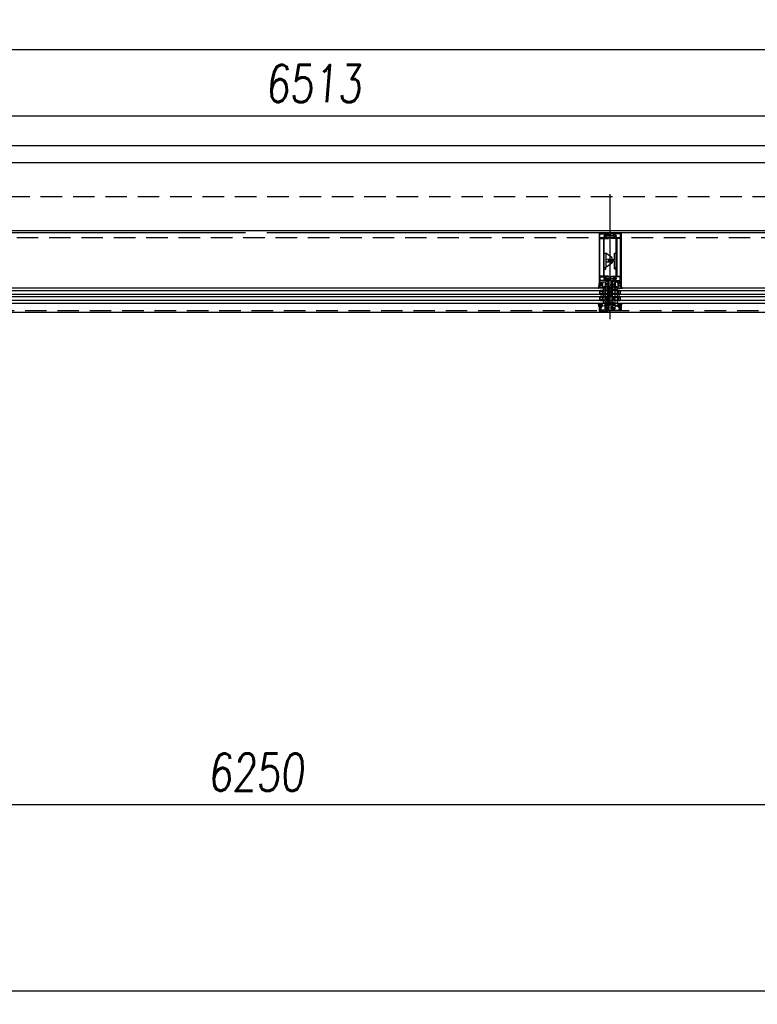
# Model space of a CAD drawing. Header units: millimetres. Extents: x 247761 to 294611, y 172579 to 236863.
# Tile 246 of 256: x 271740 to 273911, y 172579 to 175477. Entities that reach past the tile are written whole.
import ezdxf

# ---------------------------------------------------------------- set-up
doc = ezdxf.new("R2010")
doc.units = ezdxf.units.MM
doc.linetypes.add('ČÁRKOVANÁ', pattern=[19.05, 12.7, -6.35])
for name, color, linetype in [('FASÁDA DETAILNÍ', 4, 'Continuous'), ('KOTY', 7, 'Continuous'), ('KOTY 50', 7, 'Continuous'), ('NOVA', 240, 'Continuous'), ('TENKA', 4, 'Continuous')]:
    doc.layers.add(name, color=color, linetype=linetype)
doc.layers.add('PLOCHY K PRONÁJMU', color=200, linetype='Continuous', plot=False)
doc.layers.add('PLOCHY_MISTNOSTI', color=180, linetype='Continuous', plot=False)
doc.styles.add('CS-ROMANS', font='romans.shx', dxfattribs={"width": 0.75, "oblique": 5})
doc.dimstyles.new('A_KÓTA_50', dxfattribs={"dimtxt": 110, "dimasz": 2, "dimexe": 100, "dimexo": 1500, "dimgap": 40, "dimtad": 1, "dimrnd": 1, "dimdsep": 46, "dimtxsty": 'CS-ROMANS', "dimblk": 'KOT_CARA20', "dimcen": 45, "dimse1": 1, "dimse2": 1, "dimclrd": 256, "dimclre": 256, "dimclrt": 256, "dimadec": 0, "dimazin": 0, "dimtfac": 1, "dimtix": 1, "dimtmove": 2, "dimatfit": 3, "dimldrblk": 'OBLIQUE', "dimfxl": 0, "dimtolj": 1, "dimarcsym": 0})

# ---------------------------------------------------------------- blocks, each defined once
blk = doc.blocks.new('244748_a')
blk.add_lwpolyline([(8.3, -1.7, 0.082248), (6.3, -0.9, -1.09695), (6.9, -0.1, -0.315353), (11.3, -5.2, -0.480529), (10.9, -5.6), (4.3, -5.6), (4.1, -5.5), (-16.5, -5.5), (-16.7, -5.6), (-20.4, -5.6, 0.574019), (-21.9, -4.8), (-23, -5.4, 0.524827), (-23, -5.9), (-21.9, -6.5, 0.574021), (-20.4, -5.7), (-16.7, -5.7), (-16.5, -5.9), (4.1, -5.9), (4.3, -5.7), (10.9, -5.7, -0.480529), (11.3, -6.1, -0.326229), (6.9, -11.1, -1.09695), (6.3, -10.3, 0.081457), (8.3, -9.6, 0.599203), (7.5, -8.1), (5.5, -8.1, 0.198965), (5.2, -8.2), (2.2, -11.2), (0.9, -12, -0.738038), (0.5, -11.6), (0.9, -11, 1), (0.3, -10.7), (0, -11.3), (-1, -11.3, 0.619205), (-1.4, -12.1), (-1.3, -12.4, -0.808139), (-2, -13), (-3.6, -11.4, 0.198906), (-4.3, -11.2), (-15, -11.2, -0.198936), (-16.8, -10.4), (-19, -8.2, 0.198942), (-19.3, -8.1), (-20.7, -8.1, 0.500217), (-21.1, -8.7, 0.122037), (-18.5, -10.3, -1.093735), (-19.1, -11.1, -0.240768), (-23.7, -6.1, -0.106226), (-23.7, -5.2, -0.256232), (-19, -0.1, -1.093735), (-18.4, -0.9, 0.116856), (-21.1, -2.6, 0.500217), (-20.7, -3.3), (-19.3, -3.3, 0.198942), (-19, -3.1), (-16.8, -0.9, -0.198936), (-15, -0.2), (-4.3, -0.2, 0.198907), (-3.6, 0.1), (-2, 1.7, -0.808139), (-1.3, 1.1), (-1.4, 0.8, 0.619205), (-1, 0), (0, 0), (0.3, -0.6, 1), (0.9, -0.3), (0.5, 0.3, -0.738038), (0.9, 0.7), (2.2, -0.2), (5.2, -3.1, 0.198965), (5.5, -3.3), (7.5, -3.3, 0.599203)], format="xyb", close=True)
blk = doc.blocks.new('236134_0100_s_v')
for points in [[(22.8, -23), (22.8, -5), (42, -5, 0.414214), (43, -4), (43, -1, 0.414214), (42, 0), (1, 0, 0.414214), (0, -1), (0, -4, 0.414214), (1, -5), (20.2, -5), (20.2, -23)], [(15, -5, -0.414214), (19, -9), (19, -16.6, 0.165764), (19.5, -23), (23.5, -23, 0.165764), (24, -16.6), (24, -9, -0.414214), (28, -5)]]:
    blk.add_lwpolyline(points, format="xyb")
blk = doc.blocks.new('236134_0200_s_v')
blk.add_lwpolyline([(42, 5), (1, 5, 0.414214), (0, 4), (0, 1, 0.414214), (1, 0), (42, 0, 0.414214), (43, 1), (43, 4, 0.414214)], format="xyb", close=True)
for points in [[(19.6, 5, -0.41166), (17.6, 7), (17.4, 22.2, 0.344217), (17.1, 22.7), (16, 23), (14, 23, 0.240828), (13.2, 22.6), (0.2, 4.6)], [(23.4, 5, 0.41166), (25.4, 7), (25.6, 22.2, -0.344217), (25.9, 22.7), (27, 23), (29, 23, -0.240828), (29.8, 22.6), (42.8, 4.6)]]:
    blk.add_lwpolyline(points, format="xyb")
blk = doc.blocks.new('284336')
for points in [[(-0.7, -9.6), (-10, -9.6, 0.414511), (-10.5, -10.1), (-10.5, -15.5, -1), (-11.7, -15.5), (-11.7, -9.6), (-12.7, -8.9, -0.668884), (-12.6, -8.2), (-12, -8, 0.766384), (-12, -7.2), (-12.6, -7, -0.76831), (-12.6, -6.2), (-12, -6, 0.766384), (-12, -5.2), (-12.6, -5, -0.76831), (-12.6, -4.2), (-12, -4, 0.766384), (-12, -3.2), (-12.6, -3, -0.877523), (-12.5, -2.2), (-12.1, -2.2, 0.698129), (-11.8, -1.5, -0.220231), (-12.9, 0.8), (-12.9, 3.5, -0.157143), (-12.8, 3.7), (-12.7, 3.4, -0.067482), (-12.5, 2.5, 0.393136), (-8.7, -1), (-6.1, -1, -0.414214), (-5.6, -1.5), (-5.6, -2.2, -0.267949), (-5.9, -2.6), (-6.4, -2.9, 0.267949), (-6.6, -3.4), (-6.6, -5.8, 0.267949), (-6.4, -6.3), (-5.9, -6.6, -0.267949), (-5.6, -7), (-5.6, -8.1, 0.414215), (-5.1, -8.6), (-0.4, -8.6), (-0.4, -9.3, -0.414212), (-0.7, -9.6)], [(-0.4, 0), (-0.4, -2, 0.990243), (-0.4, -3), (0.9, -3, 0.414214), (1.2, -2.7), (1.2, -2.6, -0.668123), (1.7, -2.4), (2.7, -3.4, -0.199004), (2.9, -3.8), (2.9, -5.4, -0.199038), (2.7, -5.8), (1.7, -6.8, -0.668191), (1.2, -6.6), (1.2, -6.5, 0.414214), (0.9, -6.2), (-0.4, -6.2, 0.990269), (-0.4, -7.2), (-0.4, -8.6), (-5.1, -8.6, -0.414215), (-5.6, -8.1), (-5.6, -7, 0.267949), (-5.8, -6.6), (-6.3, -6.3, -0.267949), (-6.6, -5.8), (-6.6, -3.4, -0.267949), (-6.3, -3), (-5.8, -2.7, 0.267949), (-5.6, -2.2), (-5.6, -1.5, 0.414214), (-6.1, -1), (-8.7, -1, -0.393156), (-12.5, 2.5, 0.067572), (-12.7, 3.4), (-12.8, 3.7, -0.637545), (-12.1, 3.5), (-11.9, 2.5, 0.344315), (-10.1, 0.9), (0, 0.4, -0.406913), (0.4, 0), (-0.4, 0)], [(1.7, -4.3, 0.414235), (1.2, -3.8), (-0.7, -3.8, 0.414214), (-1.2, -4.3), (-1.2, -4.9, 0.414214), (-0.7, -5.4), (1.2, -5.4, 0.414235), (1.7, -4.9), (1.7, -4.3)]]:
    blk.add_lwpolyline(points, format="xyb", close=True)
blk = doc.blocks.new('433270')
blk.add_lwpolyline([(1, 0, 0.414364), (0, -1), (0, -1.4, 0.255924), (0.2, -1.8, -0.547723), (0.2, -3.2, 0.255924), (0, -3.6), (0, -14.6, 0.414214), (0.3, -14.9), (1.2, -14.9, 0.414214), (1.7, -14.4), (1.7, -10.3, -0.414214), (2, -10), (6, -10, 0.414248), (7, -9), (7, -7.7, 0.414179), (6.5, -7.2), (5.7, -7.2, 0.414232), (5.4, -7.5), (5.4, -8.2, -0.414198), (5.1, -8.5), (2.8, -8.5, -0.414204), (1.8, -7.5), (1.8, -4.5, -0.147432), (2, -3.9, 0.147461), (2.4, -2.5), (2.4, -2.3, -0.414214), (2.9, -1.8), (21.9, -1.8, -0.668178), (22.2, -2.7), (22.2, -2.7, 1), (21.6, -3.3), (21.5, -3.4, 0.198912), (21.4, -3.7), (21.4, -4, 0.414214), (22.1, -4.7), (22.4, -4.7, 0.576988), (22.6, -4.3, -0.311246), (24.6, -4.3, 0.576988), (24.8, -4.7), (25.3, -4.7, -0.260065), (25.3, -6.6), (24.8, -6.6, 0.576988), (24.6, -7.1, -0.311246), (22.6, -7.1, 0.576988), (22.4, -6.6), (22.1, -6.6, 0.414214), (21.4, -7.3), (21.4, -7.6, 0.267949), (21.6, -8), (21.9, -8.2, -0.637047), (21.7, -10), (19.8, -10.7, 0.315299), (19.5, -11.2), (19.5, -11.5, 0.520567), (20.2, -12), (22.8, -11, -0.520567), (23.5, -11.5), (23.5, -12.5, 0.414062), (24, -13), (25, -13, 0.414186), (25.5, -12.5), (25.5, -11.5, -0.414182), (26, -11), (27, -11, 0.414214), (27.5, -10.5), (27.5, -0.5, 0.414214), (27, 0), (1, 0)], format="xyb", close=True)
blk = doc.blocks.new('284325')
for points in [[(0.8, -5.2, -0.560316), (0.9, -4.7), (1.9, -4.4, 0.3153), (2.1, -4.1), (2.1, -1.9, 0.451558), (1.8, -1.6), (0.9, -1.7, -0.399586), (0.6, -1.5), (0.3, -0.1, -0.415977), (0.5, 0.3, 0.024107), (6.1, 1.2, 0.076636), (9, 2.3, -0.577615), (10.8, 1.3), (10, 1.4, 0.283171), (9.1, 0.9, -0.168429), (7.1, -0.7), (5.9, -1.2, 0.315302), (5.2, -2.1), (5.2, -4.2, 0.269719), (6.8, -6.8, -0.194797), (10.2, -11.5, -0.342663), (9.2, -11.2, 0.119207), (5.4, -7.6, 0.578571), (3.6, -8.6), (3.6, -11.8, 0.176415), (6.2, -18.7, -1), (5.2, -19.5, -0.176415), (2.4, -11.8), (2.4, -8.9, 0.208286), (0.8, -5.2)], [(9, -6.7), (10.3, -8.8, -0.134555), (10.8, -10.6, -0.339795), (10.2, -11.5, 0.194788), (6.8, -6.8, -0.269736), (5.2, -4.2), (5.2, -2.1, -0.315302), (5.9, -1.2), (7.1, -0.7, 0.168429), (9.1, 0.9, -0.283167), (10, 1.4), (10.8, 1.3), (10.8, -0.7, -0.070852), (10.7, -1.3), (9.9, -3.9, -0.241839), (9.1, -4.8), (7.9, -5.2, 0.836024), (8.1, -6.2), (8.1, -6.2, -0.255349), (9, -6.7)]]:
    blk.add_lwpolyline(points, format="xyb", close=True)
blk = doc.blocks.new('288126')
for points in [[(-16.5, 0), (16.5, 0)], [(-21.4, -6.3), (-17.8, -3.7)], [(-14.7, -4.5), (-19.9, -8.3)], [(-17, -2.1), (-17, -0.5)], [(-8.8, -4.3), (-14.1, -4.3)], [(-11, -6.3), (-8.7, -4.7)], [(-4.3, -4.5), (-9.5, -8.3)], [(1.8, -4.3), (-3.7, -4.3)], [(-0.4, -6.4), (1.9, -4.7)], [(6.3, -4.5), (1.1, -8.4)], [(12.2, -4.3), (6.9, -4.3)], [(10, -6.4), (12.3, -4.7)], [(16.6, -4.6), (11.5, -8.4)], [(17, -0.5), (17, -3.8)]]:
    blk.add_lwpolyline(points)
for centre, radius, start, end in [((16.5, -0.5), 0.5, 0, 90), ((-20.6, -7.3), 1.25, 126.7059, 306.7059), ((-16.5, -0.5), 0.5, 90, 180), ((-10.2, -7.3), 1.25, 126.7059, 306.7059), ((0.4, -7.4), 1.25, 126.7059, 306.7059), ((10.8, -7.4), 1.25, 126.7059, 306.7059), ((16, -3.8), 1, 306.7059, 0)]:
    blk.add_arc(centre, radius, start, end)
at = {"extrusion": (0, 0, -1)}
for centre, radius, start, end in [((19, -2.1), 2, 180, 233.2941), ((14.1, -5.3), 1, 53.2941, 90), ((8.8, -4.5), 0.2, 90, 233.2941), ((3.7, -5.3), 1, 53.2941, 90), ((-1.8, -4.5), 0.2, 90, 233.2941), ((-6.9, -5.3), 1, 53.2941, 90), ((-12.2, -4.5), 0.2, 90, 233.2941)]:
    blk.add_arc(centre, radius, start, end, dxfattribs=at)
blk = doc.blocks.new('246426')
for points in [[(-1.8, 0.6), (-2.9, -0.4, 0.198926), (-3.2, -1.1), (-3.2, -2.3, 0.198926), (-2.9, -3), (-1.8, -4, 0.637051), (-1.5, -3.9), (-1.5, -3.4), (-0.3, -3.4, -0.41484), (0, -3.7), (0, -5.2, 0.414232), (0.5, -5.7), (2.1, -5.7, 0.071862), (2.2, -5.7, 0.157876), (3.7, -4.6, 0.360336), (3.5, 2.4, 0.964062), (2.5, 1.5, -0.403385), (2.3, -4.3, -0.190964), (2.1, -4.4), (1.7, -4.4, -0.414214), (1.2, -3.9), (1.2, 1.3, 0.414201), (0.2, 2.3), (0, 2.3), (0, 0.3, -0.414214), (-0.3, 0), (-1.5, 0), (-1.5, 0.5, 0.637051), (-1.8, 0.6)], [(-2.3, -1.4, -0.414214), (-1.9, -1), (-0.4, -1, -0.414214), (0, -1.4), (0, -2, -0.414214), (-0.4, -2.4), (-1.9, -2.4, -0.414214), (-2.3, -2), (-2.3, -1.4)]]:
    blk.add_lwpolyline(points, format="xyb", close=True)
blk = doc.blocks.new('A$C69D17D4D')
at = {"layer": 'FASÁDA DETAILNÍ'}
for p, q in [((-1167, 1224.1), (-1167, 1592.3)), ((-2240.5, 1478), (-5077.5, 1478)), ((685, 1478), (-2177.5, 1478)), ((-2188.5, 1315), (-5088.5, 1315)), ((-5088.5, 1309), (-2229.5, 1309)), ((-2229.5, 1309), (-403.4, 1309)), ((-395.9, 1315), (-2188.5, 1315)), ((-1187.5, 1315), (-1187.5, 1309)), ((-1146.5, 1315), (-1146.5, 1309)), ((-2188.5, 1297), (-5088.5, 1297)), ((-5088.5, 1291), (-2229.5, 1291)), ((-2187.9, 1279), (-5088.5, 1279)), ((-2229.5, 1291), (-403.4, 1291)), ((-403.4, 1297), (-2188.5, 1297)), ((-403.4, 1279), (-2188.5, 1279)), ((-1187.5, 1297), (-1187.5, 1291)), ((-1187.5, 1279), (-1187.5, 1271)), ((-1182, 1297), (-1182, 1297)), ((-1182, 1291), (-1182, 1291)), ((-1146.5, 1297), (-1146.5, 1291)), ((-1146.5, 1279), (-1146.5, 1271)), ((-5088.5, 1271), (-2229.5, 1271)), ((-2229.5, 1271), (-395.9, 1271))]:
    blk.add_line(p, q, dxfattribs=at)
for points in [[(1656, 1244), (-24924, 1244), (-24924, 24924), (1656, 24924)], [(1416, 1484), (-24684, 1484), (-24684, 24684), (1416, 24684)], [(1216, 1684), (-24484, 1684), (-24484, 24484), (1216, 24484)], [(-1197.5, 1308), (-1191.5, 1308), (-1189.5, 1306), (-1189.5, 1300), (-1191.5, 1298), (-1197.5, 1298), (-1197.5, 1302.5), (-1197, 1302.5), (-1197, 1303.5), (-1197.5, 1303.5)], [(-1196.5, 1299), (-1196.5, 1307), (-1191.9, 1307), (-1190.5, 1305.6), (-1190.5, 1300.6), (-1191.9, 1299)], [(-1136.5, 1308), (-1142.5, 1308), (-1144.5, 1306), (-1144.5, 1300), (-1142.5, 1298), (-1136.5, 1298), (-1136.5, 1302.5), (-1137, 1302.5), (-1137, 1303.5), (-1136.5, 1303.5)], [(-1137.5, 1299), (-1137.5, 1307), (-1142.1, 1307), (-1143.5, 1305.6), (-1143.5, 1300.6), (-1142.1, 1299)], [(-1197.5, 1290), (-1191.5, 1290), (-1189.5, 1288), (-1189.5, 1282), (-1191.5, 1280), (-1197.5, 1280), (-1197.5, 1284.5), (-1197, 1284.5), (-1197, 1285.5), (-1197.5, 1285.5)], [(-1196.5, 1281), (-1196.5, 1289), (-1191.9, 1289), (-1190.5, 1287.6), (-1190.5, 1282.6), (-1191.9, 1281)], [(-1136.5, 1290), (-1142.5, 1290), (-1144.5, 1288), (-1144.5, 1282), (-1142.5, 1280), (-1136.5, 1280), (-1136.5, 1284.5), (-1137, 1284.5), (-1137, 1285.5), (-1136.5, 1285.5)], [(-1137.5, 1281), (-1137.5, 1289), (-1142.1, 1289), (-1143.5, 1287.6), (-1143.5, 1282.6), (-1142.1, 1281)]]:
    blk.add_lwpolyline(points, close=True, dxfattribs=at)
at = {"layer": 'FASÁDA DETAILNÍ', "linetype": 'ČÁRKOVANÁ', "ltscale": 5}
blk.add_lwpolyline([(1651, 1249), (-24919, 1249), (-24919, 24919), (1651, 24919)], close=True, dxfattribs=at)
at = {"layer": 'FASÁDA DETAILNÍ', "color": 7, "linetype": 'ČÁRKOVANÁ', "ltscale": 5}
for points in [[(1436, 1464), (-24704, 1464), (-24704, 24704), (1436, 24704)], [(1316, 1584), (-24584, 1584), (-24584, 24584), (1316, 24584)]]:
    blk.add_lwpolyline(points, close=True, dxfattribs=at)
at = {"layer": 'FASÁDA DETAILNÍ'}
for points in [[(-1199.5, 1477), (-1199.5, 1328.5, 0.414214), (-1199, 1328), (-1197.7, 1328, 0.41422), (-1197.2, 1328.5), (-1197.2, 1329), (-1198.2, 1329), (-1198.2, 1333.5, -0.414214), (-1197.2, 1334.5), (-1192.5, 1334.5, -0.414214), (-1191.5, 1333.5), (-1191.5, 1329), (-1193.2, 1329), (-1193.2, 1328.5, 0.414201), (-1192.7, 1328), (-1190.7, 1328, 0.414214), (-1190.2, 1328.5), (-1190.2, 1330.6, -0.414214), (-1189.7, 1331.1), (-1187.9, 1331.1), (-1187.9, 1332.4), (-1189.1, 1332.4), (-1189.1, 1334.2, -0.414214), (-1188.8, 1334.5), (-1183.5, 1334.5, -0.414167), (-1182, 1333), (-1182, 1326), (-1182, 1321.9, 0.57735), (-1181.4, 1321.6), (-1180.5, 1322.1), (-1179, 1322.5, 0.488701), (-1178.9, 1322.9), (-1180.3, 1325.4), (-1180.3, 1325.8, -0.432566), (-1180.1, 1326), (-1173.8, 1326, -0.548397), (-1173.6, 1325.7), (-1174.7, 1323.3, 0.425336), (-1174.6, 1323.1), (-1172.5, 1322.3, 0.531563), (-1172, 1322.6), (-1172, 1324.7, 0.231306), (-1172.1, 1324.9, -0.306185), (-1172.2, 1325.2), (-1172, 1326), (-1172, 1336.5, 0.414214), (-1173, 1337.5), (-1173.5, 1337.5), (-1173.5, 1336.7), (-1175, 1336.7), (-1176.1, 1337.4, 0.13165), (-1176.6, 1337.5), (-1195, 1337.5, -0.414214), (-1196.5, 1339), (-1196.5, 1342.5, -0.399985), (-1196.5, 1343.5), (-1196.5, 1347.2, -0.414214), (-1195, 1348.7), (-1176.6, 1348.7, 0.13165), (-1176.1, 1348.8), (-1175, 1349.5), (-1173.5, 1349.5), (-1173.5, 1348.7), (-1173, 1348.7, 0.414214), (-1172, 1349.7), (-1172, 1350.2, 0.414214), (-1172.5, 1350.7), (-1184.1, 1350.7, -0.414214), (-1184.6, 1351.2), (-1184.6, 1358.6, -0.399985), (-1184.6, 1359.6), (-1184.6, 1371.2, -0.414214), (-1184.1, 1371.7), (-1180.5, 1371.7, 0.414214), (-1180, 1372.2), (-1180, 1375.2, 0.414214), (-1180.5, 1375.7), (-1184.1, 1375.7, -0.414214), (-1184.6, 1376.2), (-1184.6, 1383.5, -0.38324), (-1184.6, 1384.5), (-1184.6, 1410, -0.38324), (-1184.6, 1411), (-1184.6, 1426.5, -0.38324), (-1184.6, 1427.5), (-1184.6, 1453, -0.38324), (-1184.6, 1454), (-1184.6, 1461.3, -0.414214), (-1184.1, 1461.8), (-1172.5, 1461.8, 0.414214), (-1172, 1462.3), (-1172, 1462.8, 0.414214), (-1173, 1463.8), (-1173.5, 1463.8), (-1173.5, 1463), (-1175, 1463), (-1176.2, 1463.7, 0.116937), (-1176.7, 1463.8), (-1195.5, 1463.8, -0.414232), (-1197, 1465.3), (-1197, 1469, -0.399985), (-1197, 1470), (-1197, 1473.5, -0.414232), (-1195.5, 1475), (-1176.7, 1475, 0.116937), (-1176.2, 1475.1), (-1175, 1475.8), (-1173.5, 1475.8), (-1173.5, 1475), (-1173, 1475, 0.414214), (-1172, 1476), (-1172, 1477, 0.414214), (-1173, 1478), (-1198.5, 1478, 0.414214), (-1199.5, 1477)], [(-1197.4, 1351.2), (-1197.4, 1461.3, -0.414214), (-1196.9, 1461.8), (-1187.2, 1461.8, -0.414214), (-1186.7, 1461.3), (-1186.7, 1351.2, -0.414214), (-1187.2, 1350.7), (-1196.9, 1350.7, -0.414214), (-1197.4, 1351.2)], [(-1134.5, 1477), (-1134.5, 1328.5, -0.414214), (-1135, 1328), (-1136.3, 1328, -0.41422), (-1136.8, 1328.5), (-1136.8, 1329), (-1135.8, 1329), (-1135.8, 1333.5, 0.414214), (-1136.8, 1334.5), (-1141.5, 1334.5, 0.414214), (-1142.5, 1333.5), (-1142.5, 1329), (-1140.8, 1329), (-1140.8, 1328.5, -0.414201), (-1141.3, 1328), (-1143.3, 1328, -0.414214), (-1143.8, 1328.5), (-1143.8, 1330.6, 0.414214), (-1144.3, 1331.1), (-1146.1, 1331.1), (-1146.1, 1332.4), (-1144.9, 1332.4), (-1144.9, 1334.2, 0.414214), (-1145.2, 1334.5), (-1150.5, 1334.5, 0.414167), (-1152, 1333), (-1152, 1326), (-1152, 1321.9, -0.57735), (-1152.6, 1321.6), (-1153.5, 1322.1), (-1155, 1322.5, -0.488701), (-1155.1, 1322.9), (-1153.7, 1325.4), (-1153.7, 1325.8, 0.432566), (-1153.9, 1326), (-1160.2, 1326, 0.548397), (-1160.4, 1325.7), (-1159.3, 1323.3, -0.425336), (-1159.4, 1323.1), (-1161.5, 1322.3, -0.531563), (-1162, 1322.6), (-1162, 1324.7, -0.231306), (-1161.9, 1324.9, 0.306185), (-1161.8, 1325.2), (-1162, 1326), (-1162, 1336.5, -0.414214), (-1161, 1337.5), (-1160.5, 1337.5), (-1160.5, 1336.7), (-1159, 1336.7), (-1157.9, 1337.4, -0.13165), (-1157.4, 1337.5), (-1139, 1337.5, 0.414214), (-1137.5, 1339), (-1137.5, 1342.5, 0.399985), (-1137.5, 1343.5), (-1137.5, 1347.2, 0.414214), (-1139, 1348.7), (-1157.4, 1348.7, -0.13165), (-1157.9, 1348.8), (-1159, 1349.5), (-1160.5, 1349.5), (-1160.5, 1348.7), (-1161, 1348.7, -0.414214), (-1162, 1349.7), (-1162, 1350.2, -0.414214), (-1161.5, 1350.7), (-1149.9, 1350.7, 0.414214), (-1149.4, 1351.2), (-1149.4, 1358.6, 0.399985), (-1149.4, 1359.6), (-1149.4, 1371.2, 0.414214), (-1149.9, 1371.7), (-1153.5, 1371.7, -0.414214), (-1154, 1372.2), (-1154, 1375.2, -0.414214), (-1153.5, 1375.7), (-1149.9, 1375.7, 0.414214), (-1149.4, 1376.2), (-1149.4, 1383.5, 0.38324), (-1149.4, 1384.5), (-1149.4, 1410, 0.38324), (-1149.4, 1411), (-1149.4, 1426.5, 0.38324), (-1149.4, 1427.5), (-1149.4, 1453, 0.38324), (-1149.4, 1454), (-1149.4, 1461.3, 0.414214), (-1149.9, 1461.8), (-1161.5, 1461.8, -0.414214), (-1162, 1462.3), (-1162, 1462.8, -0.414214), (-1161, 1463.8), (-1160.5, 1463.8), (-1160.5, 1463), (-1159, 1463), (-1157.8, 1463.7, -0.116937), (-1157.3, 1463.8), (-1138.5, 1463.8, 0.414232), (-1137, 1465.3), (-1137, 1469, 0.399985), (-1137, 1470), (-1137, 1473.5, 0.414232), (-1138.5, 1475), (-1157.3, 1475, -0.116937), (-1157.8, 1475.1), (-1159, 1475.8), (-1160.5, 1475.8), (-1160.5, 1475), (-1161, 1475, -0.414214), (-1162, 1476), (-1162, 1477, -0.414214), (-1161, 1478), (-1135.5, 1478, -0.414214), (-1134.5, 1477)], [(-1136.6, 1351.2), (-1136.6, 1461.3, 0.414214), (-1137.1, 1461.8), (-1146.8, 1461.8, 0.414214), (-1147.3, 1461.3), (-1147.3, 1351.2, 0.414214), (-1146.8, 1350.7), (-1137.1, 1350.7, 0.414214), (-1136.6, 1351.2)], [(-1174.1, 1335.3, -0.414214), (-1173.6, 1334.8), (-1173.6, 1328.3, -0.414214), (-1174.1, 1327.8), (-1179.8, 1327.8, -0.414214), (-1180.3, 1328.3), (-1180.3, 1334.8, -0.414214), (-1179.8, 1335.3), (-1174.1, 1335.3)], [(-1159.9, 1335.3, 0.414214), (-1160.4, 1334.8), (-1160.4, 1328.3, 0.414214), (-1159.9, 1327.8), (-1154.2, 1327.8, 0.414214), (-1153.7, 1328.3), (-1153.7, 1334.8, 0.414214), (-1154.2, 1335.3), (-1159.9, 1335.3)], [(-1172, 1321.7), (-1172, 1309.7), (-1172, 1287.8, -0.305837), (-1172.3, 1287.4), (-1174.6, 1286.5, 0.425336), (-1174.7, 1286.2), (-1174, 1284.6, -0.543753), (-1174.7, 1283.5), (-1179.6, 1283.5, -0.578182), (-1180.1, 1284.4), (-1178.8, 1286.6, 0.488505), (-1179, 1287), (-1180.5, 1287.5), (-1181.8, 1288.2, -0.282478), (-1182, 1288.5), (-1182, 1289, 1.447009), (-1182.1, 1289.3), (-1185.1, 1289.3, -1), (-1185.1, 1290.1), (-1182.1, 1290.1, 1.447009), (-1182, 1290.5), (-1182, 1299, 1.447009), (-1182.1, 1299.3), (-1185.1, 1299.3, -1), (-1185.1, 1300.1), (-1182.1, 1300.1, 1.447009), (-1182, 1300.5), (-1182, 1309, 1.447009), (-1182.1, 1309.3), (-1185.1, 1309.3, -1), (-1185.1, 1310.1), (-1182.1, 1310.1, 1.447009), (-1182, 1310.5), (-1182, 1319, 1.447009), (-1182.1, 1319.4), (-1185.1, 1319.4, -1), (-1185.1, 1320.2), (-1182.1, 1320.2, 1.447009), (-1182, 1320.5), (-1182, 1321, -0.282478), (-1181.8, 1321.3), (-1180.5, 1322), (-1179, 1322.5, 0.488505), (-1178.8, 1322.9), (-1180.1, 1325.1, -0.578182), (-1179.6, 1326), (-1174.7, 1326, -0.543753), (-1174, 1324.9), (-1174.7, 1323.3, 0.425336), (-1174.6, 1323), (-1172.3, 1322.1, -0.305837), (-1172, 1321.7)], [(-1173.6, 1312), (-1173.6, 1319, 0.324916), (-1174.6, 1320.4), (-1175.5, 1320.7, 0.176429), (-1177.5, 1320.6), (-1179.5, 1319.8, 0.305619), (-1180.4, 1318.4), (-1180.4, 1312, 0.414218), (-1179.4, 1311), (-1174.6, 1311, 0.414218), (-1173.6, 1312)], [(-1173.6, 1300.7), (-1173.6, 1308.7, 0.414214), (-1174.6, 1309.7), (-1179.4, 1309.7, 0.414214), (-1180.4, 1308.7), (-1180.4, 1300.7, 0.414214), (-1179.4, 1299.7), (-1174.6, 1299.7, 0.414214), (-1173.6, 1300.7)], [(-1162, 1321.7), (-1162, 1309.7), (-1162, 1287.8, 0.305837), (-1161.7, 1287.4), (-1159.4, 1286.5, -0.425336), (-1159.3, 1286.2), (-1160, 1284.6, 0.543753), (-1159.3, 1283.5), (-1154.4, 1283.5, 0.578182), (-1153.9, 1284.4), (-1155.2, 1286.6, -0.488505), (-1155, 1287), (-1153.5, 1287.5), (-1152.2, 1288.2, 0.282478), (-1152, 1288.5), (-1152, 1289, -1.447009), (-1151.9, 1289.3), (-1148.9, 1289.3, 1), (-1148.9, 1290.1), (-1151.9, 1290.1, -1.447009), (-1152, 1290.5), (-1152, 1299, -1.447009), (-1151.9, 1299.3), (-1148.9, 1299.3, 1), (-1148.9, 1300.1), (-1151.9, 1300.1, -1.447009), (-1152, 1300.5), (-1152, 1309, -1.447009), (-1151.9, 1309.3), (-1148.9, 1309.3, 1), (-1148.9, 1310.1), (-1151.9, 1310.1, -1.447009), (-1152, 1310.5), (-1152, 1319, -1.447009), (-1151.9, 1319.4), (-1148.9, 1319.4, 1), (-1148.9, 1320.2), (-1151.9, 1320.2, -1.447009), (-1152, 1320.5), (-1152, 1321, 0.282478), (-1152.2, 1321.3), (-1153.5, 1322), (-1155, 1322.5, -0.488505), (-1155.2, 1322.9), (-1153.9, 1325.1, 0.578182), (-1154.4, 1326), (-1159.3, 1326, 0.543753), (-1160, 1324.9), (-1159.3, 1323.3, -0.425336), (-1159.4, 1323), (-1161.7, 1322.1, 0.305837), (-1162, 1321.7)], [(-1160.4, 1312), (-1160.4, 1319, -0.324916), (-1159.4, 1320.4), (-1158.5, 1320.7, -0.176429), (-1156.5, 1320.6), (-1154.5, 1319.8, -0.305619), (-1153.6, 1318.4), (-1153.6, 1312, -0.414218), (-1154.6, 1311), (-1159.4, 1311, -0.414218), (-1160.4, 1312)], [(-1160.4, 1300.7), (-1160.4, 1308.7, -0.414214), (-1159.4, 1309.7), (-1154.6, 1309.7, -0.414214), (-1153.6, 1308.7), (-1153.6, 1300.7, -0.414214), (-1154.6, 1299.7), (-1159.4, 1299.7, -0.414214), (-1160.4, 1300.7)], [(-1172, 1283.5), (-1172, 1272.5, -0.414426), (-1172.5, 1272), (-1173, 1272), (-1173, 1273), (-1174.5, 1273, 0.414214), (-1175.5, 1272), (-1175.5, 1270.5, 0.399985), (-1175.5, 1269.5), (-1175.5, 1268, 0.414214), (-1174.5, 1267), (-1173, 1267), (-1173, 1268), (-1172.5, 1268, -0.414456), (-1172, 1267.5), (-1172, 1266.2, -0.413971), (-1172.3, 1265.9), (-1173.5, 1265.9, 0.414214), (-1173.8, 1265.6), (-1173.8, 1262.6), (-1174.8, 1262.6, -0.414214), (-1175.3, 1263.1), (-1175.3, 1265, 0.414214), (-1175.8, 1265.5), (-1179.3, 1265.5, 0.414206), (-1180.3, 1264.5), (-1180.3, 1256.2, 0.414206), (-1179.8, 1255.7), (-1177.9, 1255.7, 0.414219), (-1177.4, 1256.2), (-1177.4, 1257, -0.414214), (-1176.9, 1257.5), (-1176.4, 1257.5, -0.414214), (-1175.9, 1257), (-1175.9, 1255.2, -0.414214), (-1176.9, 1254.2), (-1181, 1254.2, -0.414214), (-1182, 1255.2), (-1182, 1283.5), (-1182, 1287.6, -0.57735), (-1181.4, 1287.9), (-1180.5, 1287.4), (-1179, 1287, -0.488701), (-1178.9, 1286.6), (-1180.3, 1284.1), (-1180.3, 1283.7, 0.432566), (-1180.1, 1283.5), (-1173.8, 1283.5, 0.548397), (-1173.6, 1283.8), (-1174.7, 1286.2, -0.425336), (-1174.6, 1286.4), (-1172.5, 1287.2, -0.531563), (-1172, 1286.9), (-1172, 1284.8, -0.231306), (-1172.1, 1284.6, 0.306185), (-1172.2, 1284.3), (-1172, 1283.5)], [(-1173.6, 1290.5), (-1173.6, 1297.4, 0.414218), (-1174.6, 1298.4), (-1179.4, 1298.4, 0.414218), (-1180.4, 1297.4), (-1180.4, 1291.1, 0.305619), (-1179.5, 1289.7), (-1177.5, 1288.9, 0.176429), (-1175.5, 1288.8), (-1174.6, 1289.1, 0.324916), (-1173.6, 1290.5)], [(-1180.3, 1281.3), (-1180.3, 1267.6, 0.414214), (-1179.8, 1267.1), (-1177.6, 1267.1, 0.414214), (-1177.1, 1267.6), (-1177.1, 1272.6, -0.411139), (-1175.1, 1274.6), (-1174.1, 1274.6, 0.414214), (-1173.6, 1275.1), (-1173.6, 1281.3, 0.414214), (-1174.1, 1281.8), (-1179.8, 1281.8, 0.414214), (-1180.3, 1281.3)], [(-1162, 1283.5), (-1162, 1272.5, 0.414426), (-1161.5, 1272), (-1161, 1272), (-1161, 1273), (-1159.5, 1273, -0.414214), (-1158.5, 1272), (-1158.5, 1270.5, -0.399985), (-1158.5, 1269.5), (-1158.5, 1268, -0.414214), (-1159.5, 1267), (-1161, 1267), (-1161, 1268), (-1161.5, 1268, 0.414456), (-1162, 1267.5), (-1162, 1266.2, 0.413971), (-1161.7, 1265.9), (-1160.5, 1265.9, -0.414214), (-1160.2, 1265.6), (-1160.2, 1262.6), (-1159.2, 1262.6, 0.414214), (-1158.7, 1263.1), (-1158.7, 1265, -0.414214), (-1158.2, 1265.5), (-1154.7, 1265.5, -0.414206), (-1153.7, 1264.5), (-1153.7, 1256.2, -0.414206), (-1154.2, 1255.7), (-1156.1, 1255.7, -0.414219), (-1156.6, 1256.2), (-1156.6, 1257, 0.414214), (-1157.1, 1257.5), (-1157.6, 1257.5, 0.414214), (-1158.1, 1257), (-1158.1, 1255.2, 0.414214), (-1157.1, 1254.2), (-1153, 1254.2, 0.414214), (-1152, 1255.2), (-1152, 1283.5), (-1152, 1287.6, 0.57735), (-1152.6, 1287.9), (-1153.5, 1287.4), (-1155, 1287, 0.488701), (-1155.1, 1286.6), (-1153.7, 1284.1), (-1153.7, 1283.7, -0.432566), (-1153.9, 1283.5), (-1160.2, 1283.5, -0.548397), (-1160.4, 1283.8), (-1159.3, 1286.2, 0.425336), (-1159.4, 1286.4), (-1161.5, 1287.2, 0.531563), (-1162, 1286.9), (-1162, 1284.8, 0.231306), (-1161.9, 1284.6, -0.306185), (-1161.8, 1284.3), (-1162, 1283.5)], [(-1160.4, 1290.5), (-1160.4, 1297.4, -0.414218), (-1159.4, 1298.4), (-1154.6, 1298.4, -0.414218), (-1153.6, 1297.4), (-1153.6, 1291.1, -0.305619), (-1154.5, 1289.7), (-1156.5, 1288.9, -0.176429), (-1158.5, 1288.8), (-1159.4, 1289.1, -0.324916), (-1160.4, 1290.5)], [(-1153.7, 1281.3), (-1153.7, 1267.6, -0.414214), (-1154.2, 1267.1), (-1156.4, 1267.1, -0.414214), (-1156.9, 1267.6), (-1156.9, 1272.6, 0.411139), (-1158.9, 1274.6), (-1159.9, 1274.6, -0.414214), (-1160.4, 1275.1), (-1160.4, 1281.3, -0.414214), (-1159.9, 1281.8), (-1154.2, 1281.8, -0.414214), (-1153.7, 1281.3)]]:
    blk.add_lwpolyline(points, format="xyb", close=True, dxfattribs=at)
for centre, radius, start, end in [((-1195.4, 1308.5), 0.596, 303.0366, 56.9634), ((-1195.1, 1308.5), 0.596, 303.0366, 56.9634), ((-1194.8, 1308.5), 0.596, 303.0366, 56.9634), ((-1194.5, 1308.5), 0.596, 303.0366, 56.9634), ((-1194.2, 1308.5), 0.596, 303.0366, 56.9634), ((-1193.9, 1308.5), 0.596, 303.0366, 56.9634), ((-1193.6, 1308.5), 0.596, 303.0366, 56.9634), ((-1193.3, 1308.5), 0.596, 303.0366, 56.9634), ((-1193, 1308.5), 0.596, 303.0366, 56.9634), ((-1192.7, 1308.5), 0.596, 303.0366, 56.9634), ((-1192.4, 1308.5), 0.596, 303.0366, 56.9634), ((-1192.1, 1308.5), 0.596, 303.0366, 56.9634), ((-1191.9, 1308.5), 0.596, 303.0366, 56.9634), ((-1191.8, 1308.4), 0.879, 313.9949, 46.4964), ((-1191.9, 1308.2), 1.26, 321.9656, 38.4996), ((-1192.1, 1308.1), 1.71, 327.2949, 32.6857), ((-1192.3, 1307.9), 2.25, 331.5273, 28.4028), ((-1192.7, 1307.8), 2.9, 335.3067, 25.2952), ((-1193.1, 1307.6), 3.55, 337.2938, 22.409), ((-1165.6, 1303), 22.7, 164.6728, 195.3272), ((-1168.4, 1303), 22.7, 344.6728, 15.3272), ((-1140.9, 1307.6), 3.55, 157.591, 202.7062), ((-1141.3, 1307.8), 2.9, 154.7048, 204.6933), ((-1141.7, 1307.9), 2.25, 151.5972, 208.4727), ((-1141.9, 1308.1), 1.71, 147.3143, 212.7051), ((-1142.1, 1308.2), 1.26, 141.5004, 218.0344), ((-1142.2, 1308.4), 0.879, 133.5036, 226.0051), ((-1142.1, 1308.5), 0.596, 123.0366, 236.9634), ((-1141.9, 1308.5), 0.596, 123.0366, 236.9634), ((-1141.6, 1308.5), 0.596, 123.0366, 236.9634), ((-1141.3, 1308.5), 0.596, 123.0366, 236.9634), ((-1141, 1308.5), 0.596, 123.0366, 236.9634), ((-1140.7, 1308.5), 0.596, 123.0366, 236.9634), ((-1140.4, 1308.5), 0.596, 123.0366, 236.9634), ((-1140.1, 1308.5), 0.596, 123.0366, 236.9634), ((-1139.8, 1308.5), 0.596, 123.0366, 236.9634), ((-1139.5, 1308.5), 0.596, 123.0366, 236.9634), ((-1139.2, 1308.5), 0.596, 123.0366, 236.9634), ((-1138.9, 1308.5), 0.596, 123.0366, 236.9634), ((-1138.6, 1308.5), 0.596, 123.0366, 236.9634), ((-1195.4, 1297.5), 0.596, 303.0366, 56.9634), ((-1195.4, 1290.5), 0.596, 303.0366, 56.9634), ((-1195.4, 1279.5), 0.596, 303.0366, 56.9634), ((-1195.1, 1297.5), 0.596, 303.0366, 56.9634), ((-1195.1, 1290.5), 0.596, 303.0366, 56.9634), ((-1195.1, 1279.5), 0.596, 303.0366, 56.9634), ((-1194.8, 1297.5), 0.596, 303.0366, 56.9634), ((-1194.8, 1290.5), 0.596, 303.0366, 56.9634), ((-1194.8, 1279.5), 0.596, 303.0366, 56.9634), ((-1194.5, 1297.5), 0.596, 303.0366, 56.9634), ((-1194.5, 1290.5), 0.596, 303.0366, 56.9634), ((-1194.5, 1279.5), 0.596, 303.0366, 56.9634), ((-1194.2, 1297.5), 0.596, 303.0366, 56.9634), ((-1194.2, 1290.5), 0.596, 303.0366, 56.9634), ((-1194.2, 1279.5), 0.596, 303.0366, 56.9634), ((-1193.9, 1297.5), 0.596, 303.0366, 56.9634), ((-1193.9, 1290.5), 0.596, 303.0366, 56.9634), ((-1193.9, 1279.5), 0.596, 303.0366, 56.9634), ((-1193.6, 1297.5), 0.596, 303.0366, 56.9634), ((-1193.6, 1290.5), 0.596, 303.0366, 56.9634), ((-1193.6, 1279.5), 0.596, 303.0366, 56.9634), ((-1193.3, 1297.5), 0.596, 303.0366, 56.9634), ((-1193.3, 1290.5), 0.596, 303.0366, 56.9634), ((-1193.3, 1279.5), 0.596, 303.0366, 56.9634), ((-1193, 1297.5), 0.596, 303.0366, 56.9634), ((-1193, 1290.5), 0.596, 303.0366, 56.9634), ((-1193, 1279.5), 0.596, 303.0366, 56.9634), ((-1192.7, 1297.5), 0.596, 303.0366, 56.9634), ((-1192.7, 1290.5), 0.596, 303.0366, 56.9634), ((-1192.7, 1279.5), 0.596, 303.0366, 56.9634), ((-1192.4, 1297.5), 0.596, 303.0366, 56.9634), ((-1192.4, 1290.5), 0.596, 303.0366, 56.9634), ((-1192.4, 1279.5), 0.596, 303.0366, 56.9634), ((-1192.1, 1297.5), 0.596, 303.0366, 56.9634), ((-1192.1, 1290.5), 0.596, 303.0366, 56.9634), ((-1192.1, 1279.5), 0.596, 303.0366, 56.9634), ((-1191.9, 1297.5), 0.596, 303.0366, 56.9634), ((-1191.9, 1290.5), 0.596, 303.0366, 56.9634), ((-1191.9, 1279.5), 0.596, 303.0366, 56.9634), ((-1191.8, 1297.6), 0.879, 313.5036, 46.0051), ((-1191.8, 1290.4), 0.879, 313.9949, 46.4964), ((-1191.8, 1279.6), 0.879, 313.5036, 46.0051), ((-1191.9, 1297.8), 1.26, 321.5004, 38.0344), ((-1191.9, 1290.2), 1.26, 321.9656, 38.4996), ((-1191.9, 1279.8), 1.26, 321.5004, 38.0344), ((-1192.1, 1297.9), 1.71, 327.3143, 32.7051), ((-1192.1, 1290.1), 1.71, 327.2949, 32.6857), ((-1192.1, 1279.9), 1.71, 327.3143, 32.7051), ((-1192.3, 1298.1), 2.25, 331.5972, 28.4727), ((-1192.3, 1289.9), 2.25, 331.5273, 28.4028), ((-1192.3, 1280.1), 2.25, 331.5972, 28.4727), ((-1192.7, 1298.2), 2.9, 334.7048, 24.6933), ((-1192.7, 1289.8), 2.9, 335.3067, 25.2952), ((-1192.7, 1280.2), 2.9, 334.7048, 24.6933), ((-1193.1, 1298.4), 3.55, 337.591, 22.7062), ((-1193.1, 1289.6), 3.55, 337.2938, 22.409), ((-1193.1, 1280.4), 3.55, 337.591, 22.7062), ((-1165.6, 1285), 22.7, 164.6728, 195.3272), ((-1168.4, 1285), 22.7, 344.6728, 15.3272), ((-1140.9, 1298.4), 3.55, 157.2938, 202.409), ((-1140.9, 1289.6), 3.55, 157.591, 202.7062), ((-1140.9, 1280.4), 3.55, 157.2938, 202.409), ((-1141.3, 1298.2), 2.9, 155.3067, 205.2952), ((-1141.3, 1289.8), 2.9, 154.7048, 204.6933), ((-1141.3, 1280.2), 2.9, 155.3067, 205.2952), ((-1141.7, 1298.1), 2.25, 151.5273, 208.4028), ((-1141.7, 1289.9), 2.25, 151.5972, 208.4727), ((-1141.7, 1280.1), 2.25, 151.5273, 208.4028), ((-1141.9, 1297.9), 1.71, 147.2949, 212.6857), ((-1141.9, 1290.1), 1.71, 147.3143, 212.7051), ((-1141.9, 1279.9), 1.71, 147.2949, 212.6857), ((-1142.1, 1297.8), 1.26, 141.9656, 218.4996), ((-1142.1, 1290.2), 1.26, 141.5004, 218.0344), ((-1142.1, 1279.8), 1.26, 141.9656, 218.4996), ((-1142.2, 1297.6), 0.879, 133.9949, 226.4964), ((-1142.2, 1290.4), 0.879, 133.5036, 226.0051), ((-1142.2, 1279.6), 0.879, 133.9949, 226.4964), ((-1142.1, 1297.5), 0.596, 123.0366, 236.9634), ((-1142.1, 1290.5), 0.596, 123.0366, 236.9634), ((-1142.1, 1279.5), 0.596, 123.0366, 236.9634), ((-1141.9, 1297.5), 0.596, 123.0366, 236.9634), ((-1141.9, 1290.5), 0.596, 123.0366, 236.9634), ((-1141.9, 1279.5), 0.596, 123.0366, 236.9634), ((-1141.6, 1297.5), 0.596, 123.0366, 236.9634), ((-1141.6, 1290.5), 0.596, 123.0366, 236.9634), ((-1141.6, 1279.5), 0.596, 123.0366, 236.9634), ((-1141.3, 1297.5), 0.596, 123.0366, 236.9634), ((-1141.3, 1290.5), 0.596, 123.0366, 236.9634), ((-1141.3, 1279.5), 0.596, 123.0366, 236.9634), ((-1141, 1297.5), 0.596, 123.0366, 236.9634), ((-1141, 1290.5), 0.596, 123.0366, 236.9634), ((-1141, 1279.5), 0.596, 123.0366, 236.9634), ((-1140.7, 1297.5), 0.596, 123.0366, 236.9634), ((-1140.7, 1290.5), 0.596, 123.0366, 236.9634), ((-1140.7, 1279.5), 0.596, 123.0366, 236.9634), ((-1140.4, 1297.5), 0.596, 123.0366, 236.9634), ((-1140.4, 1290.5), 0.596, 123.0366, 236.9634), ((-1140.4, 1279.5), 0.596, 123.0366, 236.9634), ((-1140.1, 1297.5), 0.596, 123.0366, 236.9634), ((-1140.1, 1290.5), 0.596, 123.0366, 236.9634), ((-1140.1, 1279.5), 0.596, 123.0366, 236.9634), ((-1139.8, 1297.5), 0.596, 123.0366, 236.9634), ((-1139.8, 1290.5), 0.596, 123.0366, 236.9634), ((-1139.8, 1279.5), 0.596, 123.0366, 236.9634), ((-1139.5, 1297.5), 0.596, 123.0366, 236.9634), ((-1139.5, 1290.5), 0.596, 123.0366, 236.9634), ((-1139.5, 1279.5), 0.596, 123.0366, 236.9634), ((-1139.2, 1297.5), 0.596, 123.0366, 236.9634), ((-1139.2, 1290.5), 0.596, 123.0366, 236.9634), ((-1139.2, 1279.5), 0.596, 123.0366, 236.9634), ((-1138.9, 1297.5), 0.596, 123.0366, 236.9634), ((-1138.9, 1290.5), 0.596, 123.0366, 236.9634), ((-1138.9, 1279.5), 0.596, 123.0366, 236.9634), ((-1138.6, 1297.5), 0.596, 123.0366, 236.9634), ((-1138.6, 1290.5), 0.596, 123.0366, 236.9634), ((-1138.6, 1279.5), 0.596, 123.0366, 236.9634)]:
    blk.add_arc(centre, radius, start, end, dxfattribs=at)
for name, p in [('244748_a', (-1160.8, 1475)), ('244748_a', (-1160.8, 1348.7)), ('246426', (-1172, 1272))]:
    blk.add_blockref(name, p, dxfattribs=at)
at = {"layer": 'FASÁDA DETAILNÍ', "xscale": -1}
for name, p, rotation in [('236134_0200_s_v', (-1184.6, 1375.7), 270), ('236134_0100_s_v', (-1149.4, 1375.7), 270), ('288126', (-1162, 1308), 270), ('284336', (-1134.5, 1328.4), 270), ('433270', (-1162, 1249), 180), ('284325', (-1134.5, 1259.9), 270)]:
    blk.add_blockref(name, p, dxfattribs=dict(at, rotation=rotation))
at = {"layer": 'FASÁDA DETAILNÍ'}
for name, p, rotation in [('284336', (-1199.5, 1328.4), 90), ('284325', (-1199.5, 1259.9), 90), ('433270', (-1172, 1249), 180)]:
    blk.add_blockref(name, p, dxfattribs=dict(at, rotation=rotation))
at = {"layer": 'FASÁDA DETAILNÍ', "xscale": -1}
blk.add_blockref('246426', (-1162, 1272), dxfattribs=at)
blk = doc.blocks.new('NOVÁ PODLAHA')
at = {"layer": 'NOVA'}
blk.add_lwpolyline([(25700, 16457.5), (25700, 0), (0, 0), (0, 15942.5)], dxfattribs=at)
blk = doc.blocks.new('KOT_CARA20')
for p, q in [((0, 20), (0, -20)), ((0, 0), (-14.1, -14.1)), ((0, 0), (14.1, 14.1))]:
    blk.add_line(p, q)
blk = doc.blocks.new('*D41')
at = {"layer": 'Defpoints', "color": 0, "ltscale": 5, "transparency": 16777216}
for p in [(275560.5, 174487.8), (269310.5, 174362.3), (275560.5, 173166.7)]:
    blk.add_point(p, dxfattribs=at)
at = {"layer": 'KOTY 50', "lineweight": -2, "ltscale": 5, "transparency": 16777216}
blk.add_line((269312.5, 173166.7), (275558.5, 173166.7), dxfattribs=at)
at = {"layer": 'KOTY 50', "lineweight": -2, "ltscale": 5, "transparency": 16777216, "xscale": 2, "yscale": 2, "zscale": 2, "rotation": 180}
blk.add_blockref('KOT_CARA20', (269310.5, 173166.7), dxfattribs=at)
at = {"layer": 'KOTY 50', "lineweight": -2, "ltscale": 5, "transparency": 16777216, "xscale": 2, "yscale": 2, "zscale": 2}
blk.add_blockref('KOT_CARA20', (275560.5, 173166.7), dxfattribs=at)
at = {"layer": 'KOTY 50', "ltscale": 5, "transparency": 16777216, "insert": (272435.5, 173261.7), "char_height": 110, "attachment_point": 5, "style": 'CS-ROMANS'}
blk.add_mtext('\\A1;6250', dxfattribs=at)
blk = doc.blocks.new('_OBLIQUE')
at = {"color": 0, "linetype": 'ByBlock', "ltscale": 15}
blk.add_line((-0.5, -0.5), (0.5, 0.5), dxfattribs=at)
blk = doc.blocks.new('*D33')
at = {"layer": 'Defpoints', "color": 0, "ltscale": 5, "transparency": 16777216}
for p in [(249720.5, 174615.3), (276300.5, 174615.3), (276300.5, 172618.8)]:
    blk.add_point(p, dxfattribs=at)
at = {"layer": 'KOTY 50', "lineweight": -2, "ltscale": 5, "transparency": 16777216}
blk.add_line((249722.5, 172618.8), (276298.5, 172618.8), dxfattribs=at)
at = {"layer": 'KOTY 50', "lineweight": -2, "ltscale": 5, "transparency": 16777216, "xscale": 2, "yscale": 2, "zscale": 2, "rotation": 180}
blk.add_blockref('KOT_CARA20', (249720.5, 172618.8), dxfattribs=at)
at = {"layer": 'KOTY 50', "lineweight": -2, "ltscale": 5, "transparency": 16777216, "xscale": 2, "yscale": 2, "zscale": 2}
blk.add_blockref('KOT_CARA20', (276300.5, 172618.8), dxfattribs=at)
at = {"layer": 'KOTY 50', "ltscale": 5, "transparency": 16777216, "insert": (263010.5, 172713.8), "char_height": 110, "attachment_point": 5, "style": 'CS-ROMANS'}
blk.add_mtext('\\A1;26580', dxfattribs=at)
blk = doc.blocks.new('*D73')
at = {"layer": 'Defpoints', "color": 0, "ltscale": 5, "transparency": 16777216}
for p in [(269348, 175382.2), (275860.5, 175251.7), (275860.5, 175193.8)]:
    blk.add_point(p, dxfattribs=at)
at = {"layer": 'KOTY 50', "lineweight": -2, "ltscale": 5, "transparency": 16777216}
blk.add_line((269350, 175193.8), (275858.5, 175193.8), dxfattribs=at)
at = {"layer": 'KOTY 50', "lineweight": -2, "ltscale": 5, "transparency": 16777216, "xscale": 2, "yscale": 2, "zscale": 2, "rotation": 180}
blk.add_blockref('KOT_CARA20', (269348, 175193.8), dxfattribs=at)
at = {"layer": 'KOTY 50', "lineweight": -2, "ltscale": 5, "transparency": 16777216, "xscale": 2, "yscale": 2, "zscale": 2}
blk.add_blockref('KOT_CARA20', (275860.5, 175193.8), dxfattribs=at)
at = {"layer": 'KOTY 50', "ltscale": 5, "transparency": 16777216, "insert": (272604.3, 175288.8), "char_height": 110, "attachment_point": 5, "style": 'CS-ROMANS'}
blk.add_mtext('\\A1;6513', dxfattribs=at)
blk = doc.blocks.new('*D644')
at = {"layer": 'Defpoints', "color": 0, "ltscale": 5, "transparency": 16777216}
for p in [(250910.5, 175805.3), (275110.5, 175805.3), (275110.5, 175389.1)]:
    blk.add_point(p, dxfattribs=at)
at = {"layer": 'KOTY 50', "lineweight": -2, "ltscale": 5, "transparency": 16777216}
blk.add_line((250912.5, 175389.1), (275108.5, 175389.1), dxfattribs=at)
at = {"layer": 'KOTY 50', "lineweight": -2, "ltscale": 5, "transparency": 16777216, "xscale": 2, "yscale": 2, "zscale": 2, "rotation": 180}
blk.add_blockref('KOT_CARA20', (250910.5, 175389.1), dxfattribs=at)
at = {"layer": 'KOTY 50', "lineweight": -2, "ltscale": 5, "transparency": 16777216, "xscale": 2, "yscale": 2, "zscale": 2}
blk.add_blockref('KOT_CARA20', (275110.5, 175389.1), dxfattribs=at)
at = {"layer": 'KOTY 50', "ltscale": 5, "transparency": 16777216, "insert": (263010.5, 175484.1), "char_height": 110, "attachment_point": 5, "style": 'CS-ROMANS'}
blk.add_mtext('\\A1;24200', dxfattribs=at)

msp = doc.modelspace()

# ---------------------------------------------------------------- linework, layer by layer
at = {"layer": 'PLOCHY K PRONÁJMU', "ltscale": 5}
msp.add_lwpolyline([(250210.517, 197805.259), (275810.517, 197805.259), (275810.517, 175105.259), (250210.517, 175105.259)], close=True, dxfattribs=at)
msp.add_lwpolyline([(275810.517, 186095.259), (275810.517, 182015.259), (275300.517, 182015.259), (275300.517, 181295.259), (275810.517, 181295.259), (275810.517, 177211.259), (275304.517, 177211.259), (275304.517, 176499.259), (275810.517, 176499.259), (275810.517, 175105.259), (269310.517, 175105.259), (269570.517, 176495.259), (269570.517, 177215.259), (269050.517, 177215.259), (269050.517, 176495.259), (269570.517, 176495.259), (269310.517, 175105.259), (263010.517, 175105.259)], dxfattribs=at)
at = {"layer": 'PLOCHY_MISTNOSTI', "ltscale": 5}
msp.add_lwpolyline([(269348.017, 179680.259), (271148.017, 179680.259), (271148.017, 178041.759), (275860.517, 178041.759), (275860.517, 177092.759), (275760.517, 177092.759), (275760.517, 177155.259), (275360.517, 177155.259), (275360.517, 176555.259), (275760.517, 176555.259), (275760.517, 176617.759), (275860.517, 176617.759), (275860.517, 175055.259), (269348.017, 175055.259), (269348.017, 176555.259), (269510.517, 176555.259), (269510.517, 177155.259), (269348.017, 177155.259), (269348.017, 179680.259)], close=True, dxfattribs=at)
at = {"layer": 'TENKA', "ltscale": 20}
msp.add_lwpolyline([(275860.517, 179217.759), (275860.517, 175055.259), (269348.017, 175055.259)], dxfattribs=at)

# ---------------------------------------------------------------- block references
at = {"layer": 'KOTY'}
msp.add_blockref('NOVÁ PODLAHA', (250160.517, 175055.259), dxfattribs=at)
at = {"layer": 'NOVA', "ltscale": 300}
msp.add_blockref('A$C69D17D4D', (274644.517, 173371.259), dxfattribs=at)

# ---------------------------------------------------------------- dimensions: what is measured, and where the dimension line sits
at = {"layer": 'KOTY 50', "ltscale": 5}
for base, p1, p2, picture, middle in [((275110.517, 175389.123), (250910.517, 175805.259), (275110.517, 175805.259), '*D644', (263010.517, 175484.123)), ((275860.517, 175193.797), (269348.017, 175382.187), (275860.517, 175251.726), '*D73', (272604.267, 175288.797)), ((276300.517, 172618.774), (249720.517, 174615.259), (276300.517, 174615.259), '*D33', (263010.517, 172713.774)), ((275560.517, 173166.741), (269310.517, 174362.305), (275560.517, 174487.793), '*D41', (272435.517, 173261.741))]:
    dim = msp.add_linear_dim(base=base, p1=p1, p2=p2, dimstyle='A_KÓTA_50', dxfattribs=at)
    dim.commit()
    dim.dimension.update_dxf_attribs({"geometry": picture, "text_midpoint": middle})

doc.saveas('drawing.dxf')
